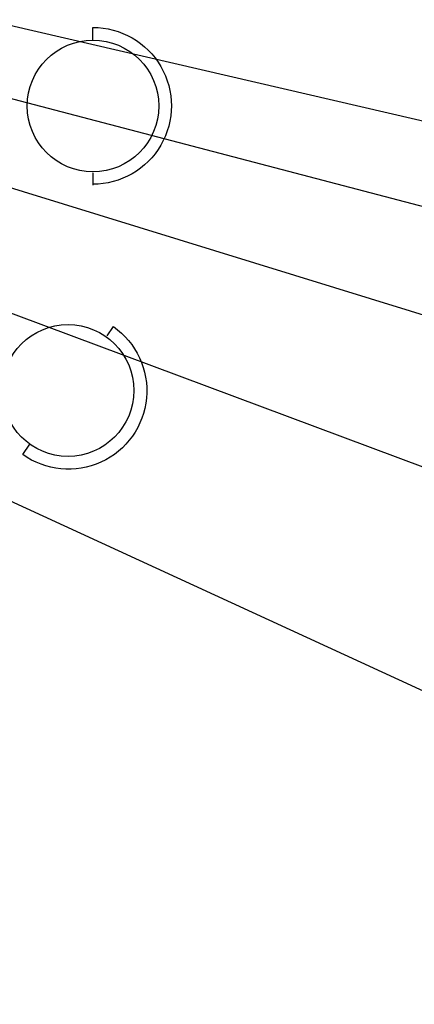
# Model space of a CAD drawing. Header units: millimetres. Extents: x 502444 to 745500, y -417645 to -375189.
# Tile 160 of 208: x 728527 to 729956, y -407706 to -404149. Entities that reach past the tile are written whole.
import ezdxf

# ---------------------------------------------------------------- set-up
doc = ezdxf.new("R2010")
doc.units = ezdxf.units.MM
doc.layers.add('PDF2_Geometry', color=7, linetype='Continuous')

msp = doc.modelspace()

# ---------------------------------------------------------------- linework, layer by layer
at = {"layer": 'PDF2_Geometry', "color": 6, "lineweight": 25}
for points in [[(726082.42506, -407706.27087), (721356.6325, -402607.78174), (731397.07821, -407221.76533)], [(733834.5138, -407199.40353), (721520.61899, -402607.78174), (736394.93927, -407188.22264)], [(739044.81191, -407195.67657), (721520.61899, -402607.78174)], [(741605.23738, -407203.1305), (721744.23693, -402607.78174), (732176.01405, -404016.57479)]]:
    msp.add_lwpolyline(points, dxfattribs=at)
at = {"layer": 'PDF2_Geometry', "color": 252, "lineweight": 25, "true_color": 0x939598}
for points in [[(728791.92915, -404221.5579), (728791.92915, -404176.83432, -1.0042506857), (728791.92915, -404743.33311)], [(728844.10667, -405291.19707), (728866.46847, -405257.65438, -1.0072726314), (728538.49548, -405719.79813), (728564.58424, -405682.52848)]]:
    msp.add_lwpolyline(points, format="xyb", dxfattribs=at)
msp.add_lwpolyline([(728791.92915, -404702.33648), (728791.92915, -404747.06007)], dxfattribs=at)
for centre, radius in [((728792.48578, -404460.64034), 237.96983), ((728702.43371, -405488.43987), 238.06062)]:
    msp.add_circle(centre, radius, dxfattribs=at)

doc.saveas('drawing.dxf')
